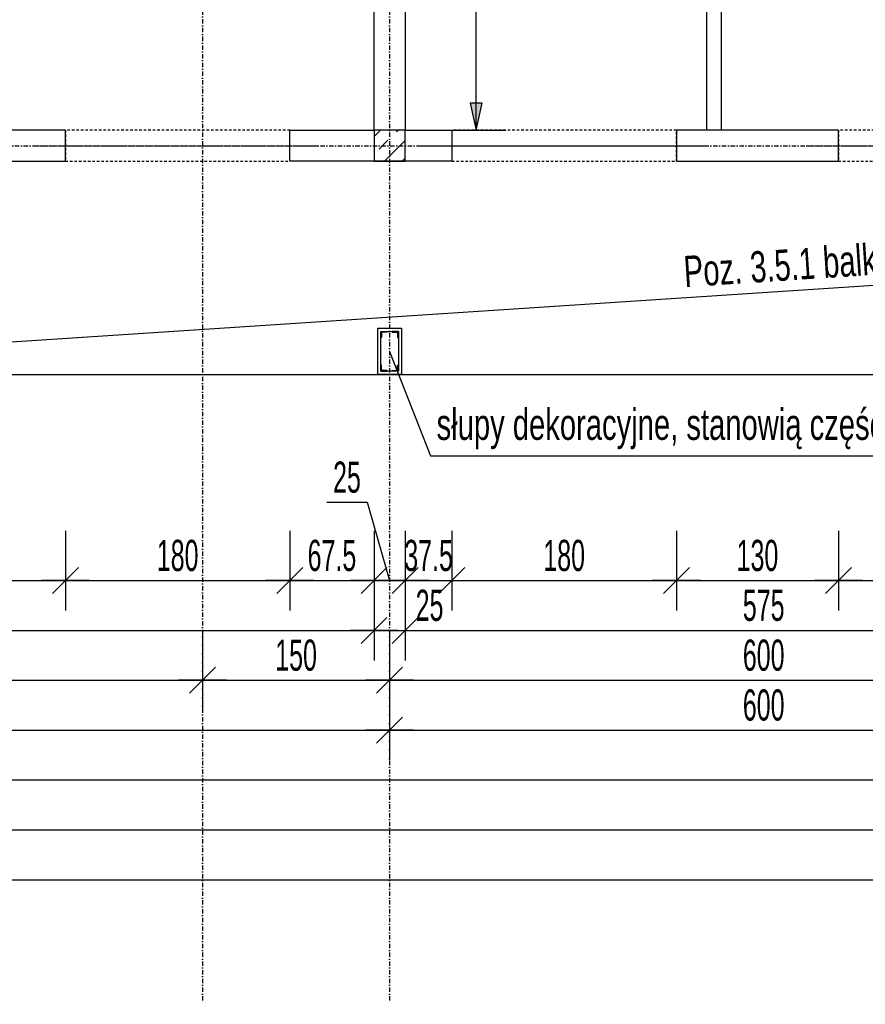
# Model space of a CAD drawing. Header units: millimetres. Extents: x -9646 to 8439, y -19398 to -14733.
# Tile 4 of 49: x -8536 to -7857, y -18343 to -17553. Entities that reach past the tile are written whole.
import ezdxf

# ---------------------------------------------------------------- set-up
doc = ezdxf.new("R2010")
doc.units = ezdxf.units.MM
doc.header["$LTSCALE"] = 10
doc.linetypes.add('MO', pattern=[0.7, 0.35, -0.17, 0.01, -0.17])
doc.linetypes.add('MP', pattern=[0.36, 0.2, -0.16])
for name, color, linetype in [('BA_prg', 3, 'Continuous'), ('BA_szr', 1, 'Continuous'), ('BA_txs', 2, 'Continuous'), ('BA_wym', 1, 'Continuous'), ('BD_lpm', 1, 'MP'), ('BD_osm', 1, 'MO'), ('BD_wic', 1, 'Continuous'), ('BD_wig', 3, 'Continuous'), ('BZ_odn', 1, 'Continuous'), ('BZ_txs', 2, 'Continuous')]:
    doc.layers.add(name, color=color, linetype=linetype)
doc.styles.add('BIKTS', font='bikromsw.shx', dxfattribs={"width": 0.8})
doc.styles.add('BIKWYM', font='bikromsw.shx', dxfattribs={"width": 0.6})
doc.dimstyles.new('BA_KR_100_cm', dxfattribs={"dimtxt": 25, "dimasz": 1.666667, "dimexe": 24, "dimexo": 0, "dimgap": 0, "dimtad": 0, "dimdec": 1, "dimrnd": 0.5, "dimzin": 9, "dimdsep": 46, "dimtxsty": 'BIKWYM', "dimblk": 'WYM-KR', "dimcen": 0, "dimdle": 20, "dimclrd": 256, "dimclre": 256, "dimclrt": 2, "dimadec": 0, "dimazin": 0, "dimtfac": 0.033333, "dimtdec": 1, "dimtmove": 0, "dimatfit": 3, "dimldrblk": 'WYM-KR', "dimfxl": 25, "dimfxlon": 1, "dimtvp": 0.8, "dimtolj": 1, "dimarcsym": 0})
doc.dimstyles.new('BZ_ST_100_cm', dxfattribs={"dimtxt": 25, "dimasz": 1.666667, "dimexe": 24, "dimexo": 0, "dimgap": 0, "dimtad": 0, "dimdec": 1, "dimrnd": 0.5, "dimdsep": 46, "dimtxsty": 'BIKWYM', "dimblk": 'WYM-ST', "dimcen": 0, "dimdle": 20, "dimclrd": 256, "dimclre": 256, "dimclrt": 7, "dimadec": 0, "dimazin": 0, "dimtfac": 0.033333, "dimtdec": 1, "dimtix": 1, "dimtmove": 2, "dimatfit": 3, "dimldrblk": 'WYM-ST', "dimfxl": 25, "dimfxlon": 1, "dimtvp": 0.8, "dimtolj": 1, "dimtzin": 0, "dimarcsym": 0})

# ---------------------------------------------------------------- blocks, each defined once
blk = doc.blocks.new('WYM-ST')
blk.add_hatch(color=256).paths.add_polyline_path([(-13, 2.88), (0, 0), (-13, -2.88)])
blk.add_lwpolyline([(0, 0), (-13, 2.88), (-13, -2.88), (0, 0)])
blk = doc.blocks.new('WYM-KR')
at = {"color": 7, "linetype": 'ByBlock'}
blk.add_line((6.24, 6.24), (-6.24, -6.24), dxfattribs=at)
at = {"linetype": 'ByBlock'}
blk.add_line((11.52, 0), (-11.52, 0), dxfattribs=at)
blk = doc.blocks.new('*D73')
at = {"layer": 'BA_wym', "lineweight": -2}
for p, q in [((-8708.96, -17962.76), (-8708.96, -18026.76)), ((-8498.96, -17962.76), (-8498.96, -18026.76)), ((-8707.3, -18002.76), (-8500.63, -18002.76))]:
    blk.add_line(p, q, dxfattribs=at)
at = {"layer": 'Defpoints', "color": 0}
for p in [(-8708.96, -17666.31), (-8498.96, -17666.31), (-8498.96, -18002.76)]:
    blk.add_point(p, dxfattribs=at)
at = {"layer": 'BA_wym', "lineweight": -2, "xscale": 1.666666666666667, "yscale": 1.666666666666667, "zscale": 1.666666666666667, "rotation": 180}
blk.add_blockref('WYM-KR', (-8708.96, -18002.76), dxfattribs=at)
at = {"layer": 'BA_wym', "lineweight": -2, "xscale": 1.666666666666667, "yscale": 1.666666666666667, "zscale": 1.666666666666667}
blk.add_blockref('WYM-KR', (-8498.96, -18002.76), dxfattribs=at)
at = {"layer": 'BA_wym', "color": 2, "insert": (-8603.96, -17982.76), "char_height": 25, "attachment_point": 5, "style": 'BIKWYM'}
blk.add_mtext('\\A1;210', dxfattribs=at)
blk = doc.blocks.new('*D74')
at = {"layer": 'BA_wym', "lineweight": -2}
for p, q in [((-8498.96, -17962.76), (-8498.96, -18026.76)), ((-8318.96, -17962.76), (-8318.96, -18026.76)), ((-8497.3, -18002.76), (-8320.63, -18002.76))]:
    blk.add_line(p, q, dxfattribs=at)
at = {"layer": 'Defpoints', "color": 0}
for p in [(-8498.96, -17666.31), (-8318.96, -17666.31), (-8318.96, -18002.76)]:
    blk.add_point(p, dxfattribs=at)
at = {"layer": 'BA_wym', "lineweight": -2, "xscale": 1.666666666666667, "yscale": 1.666666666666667, "zscale": 1.666666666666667, "rotation": 180}
blk.add_blockref('WYM-KR', (-8498.96, -18002.76), dxfattribs=at)
at = {"layer": 'BA_wym', "lineweight": -2, "xscale": 1.666666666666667, "yscale": 1.666666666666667, "zscale": 1.666666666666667}
blk.add_blockref('WYM-KR', (-8318.96, -18002.76), dxfattribs=at)
at = {"layer": 'BA_wym', "color": 2, "insert": (-8408.96, -17982.76), "char_height": 25, "attachment_point": 5, "style": 'BIKWYM'}
blk.add_mtext('\\A1;180', dxfattribs=at)
blk = doc.blocks.new('*D75')
at = {"layer": 'BA_wym', "lineweight": -2}
for p, q in [((-8318.96, -17962.76), (-8318.96, -18026.76)), ((-8251.47, -17962.76), (-8251.47, -18026.76)), ((-8317.3, -18002.76), (-8253.13, -18002.76))]:
    blk.add_line(p, q, dxfattribs=at)
at = {"layer": 'Defpoints', "color": 0}
for p in [(-8318.96, -17666.31), (-8251.47, -17666.31), (-8251.47, -18002.76)]:
    blk.add_point(p, dxfattribs=at)
at = {"layer": 'BA_wym', "lineweight": -2, "xscale": 1.666666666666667, "yscale": 1.666666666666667, "zscale": 1.666666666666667, "rotation": 180}
blk.add_blockref('WYM-KR', (-8318.96, -18002.76), dxfattribs=at)
at = {"layer": 'BA_wym', "lineweight": -2, "xscale": 1.666666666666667, "yscale": 1.666666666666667, "zscale": 1.666666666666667}
blk.add_blockref('WYM-KR', (-8251.47, -18002.76), dxfattribs=at)
at = {"layer": 'BA_wym', "color": 2, "insert": (-8285.22, -17982.76), "char_height": 25, "attachment_point": 5, "style": 'BIKWYM'}
blk.add_mtext('\\A1;67.5', dxfattribs=at)
blk = doc.blocks.new('*D76')
at = {"layer": 'BA_wym', "lineweight": -2}
for p, q in [((-8289.36, -17939.91), (-8256.98, -17939.91)), ((-8256.98, -17939.91), (-8238.97, -18002.76)), ((-8251.47, -17962.76), (-8251.47, -18026.76)), ((-8226.47, -17962.76), (-8226.47, -18026.76)), ((-8253.13, -18002.76), (-8254.8, -18002.76)), ((-8251.47, -18002.76), (-8226.47, -18002.76)), ((-8224.8, -18002.76), (-8223.13, -18002.76))]:
    blk.add_line(p, q, dxfattribs=at)
at = {"layer": 'Defpoints', "color": 0}
for p in [(-8251.47, -17666.31), (-8226.47, -17666.31), (-8226.47, -18002.76)]:
    blk.add_point(p, dxfattribs=at)
at = {"layer": 'BA_wym', "lineweight": -2, "xscale": 1.666666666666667, "yscale": 1.666666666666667, "zscale": 1.666666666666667}
blk.add_blockref('WYM-KR', (-8251.47, -18002.76), dxfattribs=at)
at = {"layer": 'BA_wym', "lineweight": -2, "xscale": 1.666666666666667, "yscale": 1.666666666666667, "zscale": 1.666666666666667, "rotation": 180}
blk.add_blockref('WYM-KR', (-8226.47, -18002.76), dxfattribs=at)
at = {"layer": 'BA_wym', "color": 2, "insert": (-8273.17, -17919.91), "char_height": 25, "attachment_point": 5, "style": 'BIKWYM'}
blk.add_mtext('\\A1;25', dxfattribs=at)
blk = doc.blocks.new('*D77')
at = {"layer": 'BA_wym', "lineweight": -2}
for p, q in [((-8226.47, -17962.76), (-8226.47, -18026.76)), ((-8188.97, -17962.76), (-8188.97, -18026.76)), ((-8228.13, -18002.76), (-8229.8, -18002.76)), ((-8226.47, -18002.76), (-8188.97, -18002.76)), ((-8187.31, -18002.76), (-8185.64, -18002.76))]:
    blk.add_line(p, q, dxfattribs=at)
at = {"layer": 'Defpoints', "color": 0}
for p in [(-8226.47, -17666.31), (-8188.97, -17666.31), (-8188.97, -18002.76)]:
    blk.add_point(p, dxfattribs=at)
at = {"layer": 'BA_wym', "lineweight": -2, "xscale": 1.666666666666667, "yscale": 1.666666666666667, "zscale": 1.666666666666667}
blk.add_blockref('WYM-KR', (-8226.47, -18002.76), dxfattribs=at)
at = {"layer": 'BA_wym', "lineweight": -2, "xscale": 1.666666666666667, "yscale": 1.666666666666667, "zscale": 1.666666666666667, "rotation": 180}
blk.add_blockref('WYM-KR', (-8188.97, -18002.76), dxfattribs=at)
at = {"layer": 'BA_wym', "color": 2, "insert": (-8207.72, -17982.76), "char_height": 25, "attachment_point": 5, "style": 'BIKWYM'}
blk.add_mtext('\\A1;37.5', dxfattribs=at)
blk = doc.blocks.new('*D78')
at = {"layer": 'BA_wym', "lineweight": -2}
for p, q in [((-8188.97, -17962.76), (-8188.97, -18026.76)), ((-8008.97, -17962.76), (-8008.97, -18026.76)), ((-8187.31, -18002.76), (-8010.64, -18002.76))]:
    blk.add_line(p, q, dxfattribs=at)
at = {"layer": 'Defpoints', "color": 0}
for p in [(-8188.97, -17666.31), (-8008.97, -17666.31), (-8008.97, -18002.76)]:
    blk.add_point(p, dxfattribs=at)
at = {"layer": 'BA_wym', "lineweight": -2, "xscale": 1.666666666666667, "yscale": 1.666666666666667, "zscale": 1.666666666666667, "rotation": 180}
blk.add_blockref('WYM-KR', (-8188.97, -18002.76), dxfattribs=at)
at = {"layer": 'BA_wym', "lineweight": -2, "xscale": 1.666666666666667, "yscale": 1.666666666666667, "zscale": 1.666666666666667}
blk.add_blockref('WYM-KR', (-8008.97, -18002.76), dxfattribs=at)
at = {"layer": 'BA_wym', "color": 2, "insert": (-8098.97, -17982.76), "char_height": 25, "attachment_point": 5, "style": 'BIKWYM'}
blk.add_mtext('\\A1;180', dxfattribs=at)
blk = doc.blocks.new('*D79')
at = {"layer": 'BA_wym', "lineweight": -2}
for p, q in [((-8008.97, -17962.76), (-8008.97, -18026.76)), ((-7878.97, -17962.76), (-7878.97, -18026.76)), ((-8007.31, -18002.76), (-7880.63, -18002.76))]:
    blk.add_line(p, q, dxfattribs=at)
at = {"layer": 'Defpoints', "color": 0}
for p in [(-8008.97, -17666.31), (-7878.97, -17666.31), (-7878.97, -18002.76)]:
    blk.add_point(p, dxfattribs=at)
at = {"layer": 'BA_wym', "lineweight": -2, "xscale": 1.666666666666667, "yscale": 1.666666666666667, "zscale": 1.666666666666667, "rotation": 180}
blk.add_blockref('WYM-KR', (-8008.97, -18002.76), dxfattribs=at)
at = {"layer": 'BA_wym', "lineweight": -2, "xscale": 1.666666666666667, "yscale": 1.666666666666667, "zscale": 1.666666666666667}
blk.add_blockref('WYM-KR', (-7878.97, -18002.76), dxfattribs=at)
at = {"layer": 'BA_wym', "color": 2, "insert": (-7943.97, -17982.76), "char_height": 25, "attachment_point": 5, "style": 'BIKWYM'}
blk.add_mtext('\\A1;130', dxfattribs=at)
blk = doc.blocks.new('*D80')
at = {"layer": 'BA_wym', "lineweight": -2}
for p, q in [((-7878.97, -17962.76), (-7878.97, -18026.76)), ((-7698.97, -17962.76), (-7698.97, -18026.76)), ((-7877.3, -18002.76), (-7700.63, -18002.76))]:
    blk.add_line(p, q, dxfattribs=at)
at = {"layer": 'Defpoints', "color": 0}
for p in [(-7878.97, -17666.31), (-7698.97, -17666.31), (-7698.97, -18002.76)]:
    blk.add_point(p, dxfattribs=at)
at = {"layer": 'BA_wym', "lineweight": -2, "xscale": 1.666666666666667, "yscale": 1.666666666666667, "zscale": 1.666666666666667, "rotation": 180}
blk.add_blockref('WYM-KR', (-7878.97, -18002.76), dxfattribs=at)
at = {"layer": 'BA_wym', "lineweight": -2, "xscale": 1.666666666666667, "yscale": 1.666666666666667, "zscale": 1.666666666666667}
blk.add_blockref('WYM-KR', (-7698.97, -18002.76), dxfattribs=at)
at = {"layer": 'BA_wym', "color": 2, "insert": (-7788.97, -17982.76), "char_height": 25, "attachment_point": 5, "style": 'BIKWYM'}
blk.add_mtext('\\A1;180', dxfattribs=at)
blk = doc.blocks.new('*D94')
at = {"layer": 'BA_wym', "lineweight": -2}
for p, q in [((-8916.47, -18002.76), (-8916.47, -18066.76)), ((-8251.47, -18002.76), (-8251.47, -18066.76)), ((-8914.8, -18042.76), (-8253.13, -18042.76))]:
    blk.add_line(p, q, dxfattribs=at)
at = {"layer": 'Defpoints', "color": 0}
for p in [(-8251.47, -17641.31), (-8916.47, -17837.31), (-8251.47, -18042.76)]:
    blk.add_point(p, dxfattribs=at)
at = {"layer": 'BA_wym', "lineweight": -2, "xscale": 1.666666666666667, "yscale": 1.666666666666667, "zscale": 1.666666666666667, "rotation": 180}
blk.add_blockref('WYM-KR', (-8916.47, -18042.76), dxfattribs=at)
at = {"layer": 'BA_wym', "lineweight": -2, "xscale": 1.666666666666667, "yscale": 1.666666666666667, "zscale": 1.666666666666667}
blk.add_blockref('WYM-KR', (-8251.47, -18042.76), dxfattribs=at)
at = {"layer": 'BA_wym', "color": 2, "insert": (-8583.97, -18022.76), "char_height": 25, "attachment_point": 5, "style": 'BIKWYM'}
blk.add_mtext('\\A1;665', dxfattribs=at)
blk = doc.blocks.new('*D95')
at = {"layer": 'BA_wym', "lineweight": -2}
for p, q in [((-8251.47, -18002.76), (-8251.47, -18066.76)), ((-8226.47, -18002.76), (-8226.47, -18066.76)), ((-8253.13, -18042.76), (-8254.8, -18042.76)), ((-8251.47, -18042.76), (-8226.47, -18042.76)), ((-8224.8, -18042.76), (-8190.75, -18042.76))]:
    blk.add_line(p, q, dxfattribs=at)
at = {"layer": 'Defpoints', "color": 0}
for p in [(-8251.47, -17641.31), (-8226.47, -17641.31), (-8226.47, -18042.76)]:
    blk.add_point(p, dxfattribs=at)
at = {"layer": 'BA_wym', "lineweight": -2, "xscale": 1.666666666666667, "yscale": 1.666666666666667, "zscale": 1.666666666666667}
blk.add_blockref('WYM-KR', (-8251.47, -18042.76), dxfattribs=at)
at = {"layer": 'BA_wym', "lineweight": -2, "xscale": 1.666666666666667, "yscale": 1.666666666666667, "zscale": 1.666666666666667, "rotation": 180}
blk.add_blockref('WYM-KR', (-8226.47, -18042.76), dxfattribs=at)
at = {"layer": 'BA_wym', "color": 2, "insert": (-8206.94, -18022.76), "char_height": 25, "attachment_point": 5, "style": 'BIKWYM'}
blk.add_mtext('\\A1;25', dxfattribs=at)
blk = doc.blocks.new('*D96')
at = {"layer": 'BA_wym', "lineweight": -2}
for p, q in [((-8226.47, -18002.76), (-8226.47, -18066.76)), ((-7651.47, -18002.76), (-7651.47, -18066.76)), ((-8224.8, -18042.76), (-7653.13, -18042.76))]:
    blk.add_line(p, q, dxfattribs=at)
at = {"layer": 'Defpoints', "color": 0}
for p in [(-8226.47, -17641.31), (-7651.47, -17641.31), (-7651.47, -18042.76)]:
    blk.add_point(p, dxfattribs=at)
at = {"layer": 'BA_wym', "lineweight": -2, "xscale": 1.666666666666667, "yscale": 1.666666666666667, "zscale": 1.666666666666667, "rotation": 180}
blk.add_blockref('WYM-KR', (-8226.47, -18042.76), dxfattribs=at)
at = {"layer": 'BA_wym', "lineweight": -2, "xscale": 1.666666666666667, "yscale": 1.666666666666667, "zscale": 1.666666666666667}
blk.add_blockref('WYM-KR', (-7651.47, -18042.76), dxfattribs=at)
at = {"layer": 'BA_wym', "color": 2, "insert": (-7938.97, -18022.76), "char_height": 25, "attachment_point": 5, "style": 'BIKWYM'}
blk.add_mtext('\\A1;575', dxfattribs=at)
blk = doc.blocks.new('*D103')
at = {"layer": 'BA_wym', "lineweight": -2}
for p, q in [((-8928.97, -18042.76), (-8928.97, -18106.76)), ((-8388.97, -18042.76), (-8388.97, -18106.76)), ((-8927.3, -18082.76), (-8390.63, -18082.76))]:
    blk.add_line(p, q, dxfattribs=at)
at = {"layer": 'Defpoints', "color": 0}
for p in [(-8388.97, -17666.31), (-8928.97, -17837.31), (-8388.97, -18082.76)]:
    blk.add_point(p, dxfattribs=at)
at = {"layer": 'BA_wym', "lineweight": -2, "xscale": 1.666666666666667, "yscale": 1.666666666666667, "zscale": 1.666666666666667, "rotation": 180}
blk.add_blockref('WYM-KR', (-8928.97, -18082.76), dxfattribs=at)
at = {"layer": 'BA_wym', "lineweight": -2, "xscale": 1.666666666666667, "yscale": 1.666666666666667, "zscale": 1.666666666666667}
blk.add_blockref('WYM-KR', (-8388.97, -18082.76), dxfattribs=at)
at = {"layer": 'BA_wym', "color": 2, "insert": (-8658.97, -18062.76), "char_height": 25, "attachment_point": 5, "style": 'BIKWYM'}
blk.add_mtext('\\A1;540', dxfattribs=at)
blk = doc.blocks.new('*D104')
at = {"layer": 'BA_wym', "lineweight": -2}
for p, q in [((-8388.97, -18042.76), (-8388.97, -18106.76)), ((-8238.97, -18042.76), (-8238.97, -18106.76)), ((-8387.3, -18082.76), (-8240.63, -18082.76))]:
    blk.add_line(p, q, dxfattribs=at)
at = {"layer": 'Defpoints', "color": 0}
for p in [(-8238.97, -17560.74), (-8388.97, -17666.31), (-8238.97, -18082.76)]:
    blk.add_point(p, dxfattribs=at)
at = {"layer": 'BA_wym', "lineweight": -2, "xscale": 1.666666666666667, "yscale": 1.666666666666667, "zscale": 1.666666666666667, "rotation": 180}
blk.add_blockref('WYM-KR', (-8388.97, -18082.76), dxfattribs=at)
at = {"layer": 'BA_wym', "lineweight": -2, "xscale": 1.666666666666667, "yscale": 1.666666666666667, "zscale": 1.666666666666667}
blk.add_blockref('WYM-KR', (-8238.97, -18082.76), dxfattribs=at)
at = {"layer": 'BA_wym', "color": 2, "insert": (-8313.97, -18062.76), "char_height": 25, "attachment_point": 5, "style": 'BIKWYM'}
blk.add_mtext('\\A1;150', dxfattribs=at)
blk = doc.blocks.new('*D105')
at = {"layer": 'BA_wym', "lineweight": -2}
for p, q in [((-8238.97, -18042.76), (-8238.97, -18106.76)), ((-7638.97, -18042.76), (-7638.97, -18106.76)), ((-8237.3, -18082.76), (-7640.63, -18082.76))]:
    blk.add_line(p, q, dxfattribs=at)
at = {"layer": 'Defpoints', "color": 0}
for p in [(-8238.97, -17560.74), (-7638.97, -17666.31), (-7638.97, -18082.76)]:
    blk.add_point(p, dxfattribs=at)
at = {"layer": 'BA_wym', "lineweight": -2, "xscale": 1.666666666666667, "yscale": 1.666666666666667, "zscale": 1.666666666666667, "rotation": 180}
blk.add_blockref('WYM-KR', (-8238.97, -18082.76), dxfattribs=at)
at = {"layer": 'BA_wym', "lineweight": -2, "xscale": 1.666666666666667, "yscale": 1.666666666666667, "zscale": 1.666666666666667}
blk.add_blockref('WYM-KR', (-7638.97, -18082.76), dxfattribs=at)
at = {"layer": 'BA_wym', "color": 2, "insert": (-7938.97, -18062.76), "char_height": 25, "attachment_point": 5, "style": 'BIKWYM'}
blk.add_mtext('\\A1;600', dxfattribs=at)
blk = doc.blocks.new('*D110')
at = {"layer": 'BA_wym', "lineweight": -2}
for p, q in [((-8941.47, -18082.76), (-8941.47, -18146.76)), ((-8238.97, -18082.76), (-8238.97, -18146.76)), ((-8939.8, -18122.76), (-8240.63, -18122.76))]:
    blk.add_line(p, q, dxfattribs=at)
at = {"layer": 'Defpoints', "color": 0}
for p in [(-8238.97, -17800.31), (-8941.47, -17837.31), (-8238.97, -18122.76)]:
    blk.add_point(p, dxfattribs=at)
at = {"layer": 'BA_wym', "lineweight": -2, "xscale": 1.666666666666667, "yscale": 1.666666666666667, "zscale": 1.666666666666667, "rotation": 180}
blk.add_blockref('WYM-KR', (-8941.47, -18122.76), dxfattribs=at)
at = {"layer": 'BA_wym', "lineweight": -2, "xscale": 1.666666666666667, "yscale": 1.666666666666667, "zscale": 1.666666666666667}
blk.add_blockref('WYM-KR', (-8238.97, -18122.76), dxfattribs=at)
at = {"layer": 'BA_wym', "color": 2, "insert": (-8590.22, -18102.76), "char_height": 25, "attachment_point": 5, "style": 'BIKWYM'}
blk.add_mtext('\\A1;702.5', dxfattribs=at)
blk = doc.blocks.new('*D111')
at = {"layer": 'BA_wym', "lineweight": -2}
for p, q in [((-8238.97, -18082.76), (-8238.97, -18146.76)), ((-7638.97, -18082.76), (-7638.97, -18146.76)), ((-8237.3, -18122.76), (-7640.63, -18122.76))]:
    blk.add_line(p, q, dxfattribs=at)
at = {"layer": 'Defpoints', "color": 0}
for p in [(-8238.97, -17800.31), (-7638.97, -17800.31), (-7638.97, -18122.76)]:
    blk.add_point(p, dxfattribs=at)
at = {"layer": 'BA_wym', "lineweight": -2, "xscale": 1.666666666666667, "yscale": 1.666666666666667, "zscale": 1.666666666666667, "rotation": 180}
blk.add_blockref('WYM-KR', (-8238.97, -18122.76), dxfattribs=at)
at = {"layer": 'BA_wym', "lineweight": -2, "xscale": 1.666666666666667, "yscale": 1.666666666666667, "zscale": 1.666666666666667}
blk.add_blockref('WYM-KR', (-7638.97, -18122.76), dxfattribs=at)
at = {"layer": 'BA_wym', "color": 2, "insert": (-7938.97, -18102.76), "char_height": 25, "attachment_point": 5, "style": 'BIKWYM'}
blk.add_mtext('\\A1;600', dxfattribs=at)
blk = doc.blocks.new('*D115')
at = {"layer": 'BA_wym', "lineweight": -2}
for p, q in [((-8916.47, -18122.76), (-8916.47, -18186.76)), ((-6361.47, -18122.76), (-6361.47, -18186.76)), ((-8914.8, -18162.76), (-6363.13, -18162.76))]:
    blk.add_line(p, q, dxfattribs=at)
at = {"layer": 'Defpoints', "color": 0}
for p in [(-8916.47, -17837.31), (-6361.47, -17837.31), (-6361.47, -18162.76)]:
    blk.add_point(p, dxfattribs=at)
at = {"layer": 'BA_wym', "lineweight": -2, "xscale": 1.666666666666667, "yscale": 1.666666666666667, "zscale": 1.666666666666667, "rotation": 180}
blk.add_blockref('WYM-KR', (-8916.47, -18162.76), dxfattribs=at)
at = {"layer": 'BA_wym', "lineweight": -2, "xscale": 1.666666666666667, "yscale": 1.666666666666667, "zscale": 1.666666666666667}
blk.add_blockref('WYM-KR', (-6361.47, -18162.76), dxfattribs=at)
at = {"layer": 'BA_wym', "color": 2, "insert": (-7638.97, -18142.76), "char_height": 25, "attachment_point": 5, "style": 'BIKWYM'}
blk.add_mtext('\\A1;2555', dxfattribs=at)
blk = doc.blocks.new('*D117')
at = {"layer": 'BA_wym', "lineweight": -2}
for p, q in [((-8941.47, -18162.76), (-8941.47, -18226.76)), ((-6336.47, -18162.76), (-6336.47, -18226.76)), ((-8939.8, -18202.76), (-6338.13, -18202.76))]:
    blk.add_line(p, q, dxfattribs=at)
at = {"layer": 'Defpoints', "color": 0}
for p in [(-8941.47, -17837.31), (-6336.47, -17837.31), (-6336.47, -18202.76)]:
    blk.add_point(p, dxfattribs=at)
at = {"layer": 'BA_wym', "lineweight": -2, "xscale": 1.666666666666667, "yscale": 1.666666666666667, "zscale": 1.666666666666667, "rotation": 180}
blk.add_blockref('WYM-KR', (-8941.47, -18202.76), dxfattribs=at)
at = {"layer": 'BA_wym', "lineweight": -2, "xscale": 1.666666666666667, "yscale": 1.666666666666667, "zscale": 1.666666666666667}
blk.add_blockref('WYM-KR', (-6336.47, -18202.76), dxfattribs=at)
at = {"layer": 'BA_wym', "color": 2, "insert": (-7638.97, -18182.76), "char_height": 25, "attachment_point": 5, "style": 'BIKWYM'}
blk.add_mtext('\\A1;2605', dxfattribs=at)
blk = doc.blocks.new('*D144')
at = {"layer": 'BA_wym', "lineweight": -2}
for p, q in [((-9387.47, -15790.31), (-9436.47, -15790.31)), ((-9412.47, -15791.98), (-9412.47, -17835.64)), ((-9387.47, -17837.31), (-9436.47, -17837.31))]:
    blk.add_line(p, q, dxfattribs=at)
at = {"layer": 'Defpoints', "color": 0}
for p in [(-8251.47, -15790.31), (-9412.47, -17837.31), (-8941.47, -17837.31)]:
    blk.add_point(p, dxfattribs=at)
at = {"layer": 'BA_wym', "lineweight": -2, "xscale": 1.666666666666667, "yscale": 1.666666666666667, "zscale": 1.666666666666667}
for p, rotation in [((-9412.47, -15790.31), 90), ((-9412.47, -17837.31), 270)]:
    blk.add_blockref('WYM-KR', p, dxfattribs=dict(at, rotation=rotation))
at = {"layer": 'BA_wym', "color": 2, "insert": (-9432.47, -16813.81), "char_height": 25, "attachment_point": 5, "rotation": 90, "style": 'BIKWYM'}
blk.add_mtext('\\A1;2047', dxfattribs=at)
blk = doc.blocks.new('*D182')
at = {"layer": 'BA_wym', "lineweight": -2}
for p, q in [((-9112.47, -18202.76), (-9112.47, -18266.76)), ((-6165.47, -18202.76), (-6165.47, -18266.76)), ((-9110.8, -18242.76), (-6167.13, -18242.76))]:
    blk.add_line(p, q, dxfattribs=at)
at = {"layer": 'Defpoints', "color": 0}
for p in [(-9112.47, -16738.81), (-6165.47, -16738.81), (-6165.47, -18242.76)]:
    blk.add_point(p, dxfattribs=at)
at = {"layer": 'BA_wym', "lineweight": -2, "xscale": 1.666666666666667, "yscale": 1.666666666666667, "zscale": 1.666666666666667, "rotation": 180}
blk.add_blockref('WYM-KR', (-9112.47, -18242.76), dxfattribs=at)
at = {"layer": 'BA_wym', "lineweight": -2, "xscale": 1.666666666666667, "yscale": 1.666666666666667, "zscale": 1.666666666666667}
blk.add_blockref('WYM-KR', (-6165.47, -18242.76), dxfattribs=at)
at = {"layer": 'BA_wym', "color": 2, "insert": (-7638.97, -18222.76), "char_height": 25, "attachment_point": 5, "style": 'BIKWYM'}
blk.add_mtext('\\A1;2947', dxfattribs=at)
blk = doc.blocks.new('*D381')
at = {"layer": 'BA_wym', "lineweight": -2}
for p, q in [((-8718.44, -16706.31), (-8767.44, -16706.31)), ((-8743.44, -17639.64), (-8743.44, -16707.98)), ((-8768.44, -17641.31), (-8719.44, -17641.31))]:
    blk.add_line(p, q, dxfattribs=at)
at = {"layer": 'Defpoints', "color": 0}
for p in [(-8743.44, -16706.31), (-8042.47, -16706.31), (-8916.47, -17641.31)]:
    blk.add_point(p, dxfattribs=at)
at = {"layer": 'BA_wym', "lineweight": -2, "xscale": 1.666666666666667, "yscale": 1.666666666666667, "zscale": 1.666666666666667}
for p, rotation in [((-8743.44, -16706.31), 90), ((-8743.44, -17641.31), 270)]:
    blk.add_blockref('WYM-ST', p, dxfattribs=dict(at, rotation=rotation))
at = {"layer": 'BA_wym', "color": 7, "insert": (-8763.44, -17148.1), "char_height": 25, "attachment_point": 5, "rotation": 90, "style": 'BIKWYM'}
blk.add_mtext('\\A1;935', dxfattribs=at)
blk = doc.blocks.new('*D350')
at = {"layer": 'BA_wym', "lineweight": -2}
for p, q in [((-8194.66, -16916.31), (-8145.66, -16916.31)), ((-8169.66, -17639.64), (-8169.66, -16917.98)), ((-8194.66, -17641.31), (-8145.66, -17641.31))]:
    blk.add_line(p, q, dxfattribs=at)
at = {"layer": 'Defpoints', "color": 0}
for p in [(-8226.47, -16916.31), (-8169.66, -16916.31), (-8226.47, -17641.31)]:
    blk.add_point(p, dxfattribs=at)
at = {"layer": 'BA_wym', "lineweight": -2, "xscale": 1.666666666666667, "yscale": 1.666666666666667, "zscale": 1.666666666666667}
for p, rotation in [((-8169.66, -16916.31), 90), ((-8169.66, -17641.31), 270)]:
    blk.add_blockref('WYM-ST', p, dxfattribs=dict(at, rotation=rotation))
at = {"layer": 'BA_wym', "color": 7, "insert": (-8189.66, -17278.81), "char_height": 25, "attachment_point": 5, "rotation": 90, "style": 'BIKWYM'}
blk.add_mtext('\\A1;725', dxfattribs=at)

msp = doc.modelspace()

# ---------------------------------------------------------------- hatches: boundary and pattern name
at = {"layer": 'BA_szr'}
h = msp.add_hatch(dxfattribs=at)
h.set_pattern_fill('BIK_ZELBET', color=256, scale=100, angle=45, pattern_type=2)
h.set_pattern_definition([(45, (-19865.245, -18710.161), (-14.142136, 14.142136), []), (45, (-19872.316, -18703.09), (-14.142136, 14.142136), [10, -10])])
h.paths.add_polyline_path([(-8251.47, -17666.31), (-8226.47, -17666.31), (-8226.47, -17641.31), (-8251.47, -17641.31)])

# ---------------------------------------------------------------- linework, layer by layer
at = {"layer": 'BA_prg', "color": 8}
for points in [[(-8245.97, -17802.81), (-8240.97, -17802.81), (-8240.97, -17803.06, -0.414214), (-8241.32, -17803.41), (-8244.67, -17803.41, 0.414214), (-8245.37, -17804.11), (-8245.37, -17807.46, -0.414214), (-8245.72, -17807.81), (-8245.97, -17807.81)], [(-8231.97, -17802.81), (-8236.97, -17802.81), (-8236.97, -17803.06, 0.414214), (-8236.62, -17803.41), (-8233.27, -17803.41, -0.414214), (-8232.57, -17804.11), (-8232.57, -17807.46, 0.414214), (-8232.22, -17807.81), (-8231.97, -17807.81)], [(-8245.97, -17834.81), (-8240.97, -17834.81), (-8240.97, -17834.56, 0.414214), (-8241.32, -17834.21), (-8244.67, -17834.21, -0.414214), (-8245.37, -17833.51), (-8245.37, -17830.16, 0.414214), (-8245.72, -17829.81), (-8245.97, -17829.81)], [(-8231.97, -17834.81), (-8236.97, -17834.81), (-8236.97, -17834.56, -0.414214), (-8236.62, -17834.21), (-8233.27, -17834.21, 0.414214), (-8232.57, -17833.51), (-8232.57, -17830.16, -0.414214), (-8232.22, -17829.81), (-8231.97, -17829.81)]]:
    msp.add_lwpolyline(points, format="xyb", close=True, dxfattribs=at)
at = {"layer": 'BD_lpm'}
for points in [[(-8498.96, -17666.31), (-8318.96, -17666.31), (-8318.96, -17641.31), (-8498.96, -17641.31)], [(-8188.97, -17666.31), (-8008.97, -17666.31), (-8008.97, -17641.31), (-8188.97, -17641.31)], [(-7878.97, -17666.31), (-7698.97, -17666.31), (-7698.97, -17641.31), (-7878.97, -17641.31)]]:
    msp.add_lwpolyline(points, close=True, dxfattribs=at)
at = {"layer": 'BD_osm', "color": 5}
for p, q in [((-8523.96, -17653.81), (-8293.96, -17653.81)), ((-8213.97, -17653.81), (-7983.97, -17653.81)), ((-7903.97, -17653.81), (-7673.97, -17653.81))]:
    msp.add_line(p, q, dxfattribs=at)
at = {"layer": 'BD_osm'}
for points in [[(-8388.97, -15270.3), (-8388.97, -18342.76)], [(-8238.97, -15270.3), (-8238.97, -18342.76)], [(-9512.47, -17653.81), (-5765.47, -17653.81)]]:
    msp.add_lwpolyline(points, dxfattribs=at)
at = {"layer": 'BD_wic', "color": 8}
msp.add_lwpolyline([(-7984.47, -17641.31), (-7984.47, -17410.81), (-7972.97, -17410.81), (-7972.97, -17641.31)], dxfattribs=at)
at = {"layer": 'BD_wic'}
for points in [[(-8941.47, -17837.31), (-6336.47, -17666.31)], [(-8916.47, -17837.31), (-6361.47, -17837.31)]]:
    msp.add_lwpolyline(points, dxfattribs=at)
at = {"layer": 'BD_wic', "color": 8}
for points in [[(-8248.47, -17800.31), (-8229.47, -17800.31), (-8229.47, -17837.31), (-8248.47, -17837.31)], [(-8231.97, -17834.81), (-8245.97, -17834.81), (-8245.97, -17802.81), (-8231.97, -17802.81)]]:
    msp.add_lwpolyline(points, close=True, dxfattribs=at)
at = {"layer": 'BD_wig'}
msp.add_lwpolyline([(-8318.96, -17666.31), (-8318.96, -17641.31), (-8251.47, -17641.31), (-8251.47, -16916.31), (-8265.47, -16916.31), (-8265.47, -16891.31), (-8031.97, -16891.31), (-8031.97, -16916.31), (-8226.47, -16916.31), (-8226.47, -17641.31), (-8188.97, -17641.31), (-8188.97, -17666.31), (-8318.96, -17666.31)], dxfattribs=at)
for points in [[(-8708.96, -17666.31), (-8498.96, -17666.31), (-8498.96, -17641.31), (-8708.96, -17641.31)], [(-8251.47, -17666.31), (-8226.47, -17666.31), (-8226.47, -17641.31), (-8251.47, -17641.31)], [(-8008.97, -17666.31), (-7878.97, -17666.31), (-7878.97, -17641.31), (-8008.97, -17641.31)]]:
    msp.add_lwpolyline(points, close=True, dxfattribs=at)

# ---------------------------------------------------------------- texts
at = {"layer": 'BA_txs', "style": 'BIKTS', "width": 0.7}
msp.add_text('Poz. 3.5.1 balkon', height=25, rotation=3.75568, dxfattribs=at).set_placement((-8002.23, -17767.34))
at = {"layer": 'BZ_txs', "insert": (-8201.29, -17864.84), "char_height": 25, "width": 1484.2954, "attachment_point": 1, "style": 'BIKTS'}
msp.add_mtext('{\\W0.7;słupy dekoracyjne, stanowią część balustrady, nie przenoszą obciążeń z wyższych kondygnacji }', dxfattribs=at)

# ---------------------------------------------------------------- dimensions: what is measured, and where the dimension line sits
at = {"layer": 'BA_wym'}
for base, p1, p2, dimstyle, override, picture, middle in [((-9412.47, -17837.31), (-8251.47, -15790.31), (-8941.47, -17837.31), 'BA_KR_100_cm', {"dimatfit": 1}, '*D144', (-9432.47, -16813.81)), ((-8169.66, -16916.31), (-8226.47, -17641.31), (-8226.47, -16916.31), 'BZ_ST_100_cm', {"dimrnd": 1, "dimblk": 'WYM-ST'}, '*D350', (-8189.66, -17278.81))]:
    dim = msp.add_linear_dim(base=base, p1=p1, p2=p2, angle=90, dimstyle=dimstyle, override=override, dxfattribs=at)
    dim.commit()
    dim.dimension.update_dxf_attribs({"geometry": picture, "text_midpoint": middle})
dim = msp.add_linear_dim(base=(-8743.44, -16706.31), p1=(-8916.47, -17641.31), p2=(-8042.47, -16706.31), angle=90, dimstyle='BZ_ST_100_cm', override={"dimrnd": 1, "dimblk": 'WYM-ST'}, dxfattribs=at)
dim.commit()
dim.dimension.update_dxf_attribs({"geometry": '*D381', "text_midpoint": (-8763.44, -17148.1), "dimtype": 160})
for base, p1, p2, override, picture, middle in [((-6165.47, -18242.76), (-9112.47, -16738.81), (-6165.47, -16738.81), {"dimatfit": 1, "dimfxl": 40}, '*D182', (-7638.97, -18222.76)), ((-8238.97, -18082.76), (-8388.97, -17666.31), (-8238.97, -17560.74), {"dimtmove": 1, "dimatfit": 1, "dimfxl": 40}, '*D104', (-8313.97, -18062.76)), ((-7638.97, -18082.76), (-8238.97, -17560.74), (-7638.97, -17666.31), {"dimtmove": 1, "dimatfit": 1, "dimfxl": 40}, '*D105', (-7938.97, -18062.76)), ((-8251.47, -18042.76), (-8916.47, -17837.31), (-8251.47, -17641.31), {"dimtmove": 1, "dimatfit": 1, "dimfxl": 40}, '*D94', (-8583.97, -18022.76)), ((-8226.47, -18042.76), (-8251.47, -17641.31), (-8226.47, -17641.31), {"dimblk": 'WYM-KR', "dimatfit": 1, "dimfxl": 40}, '*D95', (-8206.94, -18022.76)), ((-7651.47, -18042.76), (-8226.47, -17641.31), (-7651.47, -17641.31), {"dimtmove": 1, "dimatfit": 1, "dimfxl": 40}, '*D96', (-7938.97, -18022.76)), ((-8388.97, -18082.76), (-8928.97, -17837.31), (-8388.97, -17666.31), {"dimtmove": 1, "dimatfit": 1, "dimfxl": 40}, '*D103', (-8658.97, -18062.76)), ((-8498.96, -18002.76), (-8708.96, -17666.31), (-8498.96, -17666.31), {"dimtmove": 1, "dimatfit": 1, "dimfxl": 40}, '*D73', (-8603.96, -17982.76)), ((-8318.96, -18002.76), (-8498.96, -17666.31), (-8318.96, -17666.31), {"dimtmove": 1, "dimatfit": 1, "dimfxl": 40}, '*D74', (-8408.96, -17982.76)), ((-8251.47, -18002.76), (-8318.96, -17666.31), (-8251.47, -17666.31), {"dimtmove": 1, "dimatfit": 1, "dimfxl": 40}, '*D75', (-8285.22, -17982.76)), ((-8008.97, -18002.76), (-8188.97, -17666.31), (-8008.97, -17666.31), {"dimtmove": 1, "dimatfit": 1, "dimfxl": 40}, '*D78', (-8098.97, -17982.76)), ((-7878.97, -18002.76), (-8008.97, -17666.31), (-7878.97, -17666.31), {"dimtmove": 1, "dimatfit": 1, "dimfxl": 40}, '*D79', (-7943.97, -17982.76)), ((-7698.97, -18002.76), (-7878.97, -17666.31), (-7698.97, -17666.31), {"dimtmove": 1, "dimatfit": 1, "dimfxl": 40}, '*D80', (-7788.97, -17982.76)), ((-8238.97, -18122.76), (-8941.47, -17837.31), (-8238.97, -17800.31), {"dimatfit": 1, "dimfxl": 40}, '*D110', (-8590.22, -18102.76)), ((-7638.97, -18122.76), (-8238.97, -17800.31), (-7638.97, -17800.31), {"dimatfit": 1, "dimfxl": 40}, '*D111', (-7938.97, -18102.76)), ((-6336.47, -18202.76), (-8941.47, -17837.31), (-6336.47, -17837.31), {"dimatfit": 1, "dimfxl": 40}, '*D117', (-7638.97, -18182.76)), ((-6361.47, -18162.76), (-8916.47, -17837.31), (-6361.47, -17837.31), {"dimtmove": 1, "dimatfit": 1, "dimfxl": 40}, '*D115', (-7638.97, -18142.76))]:
    dim = msp.add_linear_dim(base=base, p1=p1, p2=p2, dimstyle='BA_KR_100_cm', override=override, dxfattribs=at)
    dim.commit()
    dim.dimension.update_dxf_attribs({"geometry": picture, "text_midpoint": middle})
for base, p1, p2, override, picture, middle in [((-8226.47, -18002.76), (-8251.47, -17666.31), (-8226.47, -17666.31), {"dimtmove": 1, "dimatfit": 1, "dimfxl": 40}, '*D76', (-8256.98, -17939.91)), ((-8188.97, -18002.76), (-8226.47, -17666.31), (-8188.97, -17666.31), {"dimblk": 'WYM-KR', "dimatfit": 1, "dimfxl": 40}, '*D77', (-8207.72, -18002.76))]:
    dim = msp.add_linear_dim(base=base, p1=p1, p2=p2, dimstyle='BA_KR_100_cm', override=override, dxfattribs=at)
    dim.commit()
    dim.dimension.update_dxf_attribs({"geometry": picture, "text_midpoint": middle, "dimtype": 160})

# ---------------------------------------------------------------- leaders
at = {"layer": 'BZ_odn', "has_arrowhead": 0}
msp.add_leader([(-8238.97, -17818.81), (-8206.15, -17902.76), (-6898.63, -17902.76)], dimstyle='BZ_ST_100_cm', dxfattribs=at)

doc.saveas('drawing.dxf')
